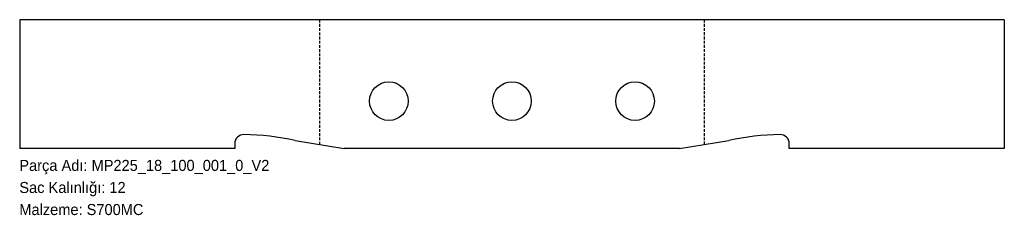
# Model space of a CAD drawing. Header units: millimetres. Extents: x 0 to 1072, y -72 to 140.
import ezdxf

# ---------------------------------------------------------------- set-up
doc = ezdxf.new("R2010")
doc.units = ezdxf.units.MM
for name, pattern in [('SLD-Katı', [0]), ('SLD-Kesik', [4.572, 3.048, -1.524]), ('SLD-Sürekli', [0])]:
    doc.linetypes.add(name, pattern=pattern)
doc.layers.add('METIN', color=96, linetype='SLD-Katı')
doc.styles.add('SLDTEXTSTYLE0', font='ARIAL.TTF', dxfattribs={"width": 0.948, "bigfont": 'bigfont'})
doc.styles.add('SLDTEXTSTYLE1', font='ARIAL.TTF', dxfattribs={"width": 0.948})

msp = doc.modelspace()

# ---------------------------------------------------------------- linework, layer by layer
at = {"color": 7, "linetype": 'SLD-Sürekli', "lineweight": 25}
for p, q in [((0.4, 140.4), (0.4, 0.4)), ((1072.1, 140.4), (0.4, 140.4)), ((1072.1, 140.4), (1072.1, 0.4)), ((234.4, 0.4), (0.4, 0.4)), ((234.4, 5.5), (234.4, 0.4)), ((300.4, 9), (353.7, 0.4)), ((718.7, 0.4), (353.7, 0.4)), ((718.7, 0.4), (772.1, 9)), ((838.1, 0.4), (838.1, 5.5)), ((1072.1, 0.4), (838.1, 0.4))]:
    msp.add_line(p, q, dxfattribs=at)
at = {"color": 7, "linetype": 'SLD-Kesik'}
for p, q in [((327.1, 4.7), (327.1, 140.4)), ((745.4, 140.4), (745.4, 4.7))]:
    msp.add_line(p, q, dxfattribs=at)
at = {"color": 7, "linetype": 'SLD-Sürekli', "lineweight": 25}
for centre in [(402.2, 51.9), (536.2, 51.9), (670.2, 51.9)]:
    msp.add_circle(centre, 21, dxfattribs=at)
for centre, radius, start, end in [((244.4, 5.5), 10, 89.3386, 180), ((241.4, -254.5), 270, 77.3777, 89.3386), ((831.1, -254.5), 270, 90.6614, 102.6223), ((828.1, 5.5), 10, 0, 90.6614)]:
    msp.add_arc(centre, radius, start, end, dxfattribs=at)

# ---------------------------------------------------------------- texts
at = {"layer": 'METIN', "char_height": 12, "attachment_point": 1}
for s, insert, style in [('Parça Adı: MP225_18_100_001_0_V2', (0, -12), 'SLDTEXTSTYLE0'), ('Sac Kalınlığı: 12', (0, -36), 'SLDTEXTSTYLE0'), ('Malzeme: S700MC', (0, -60), 'SLDTEXTSTYLE1')]:
    msp.add_mtext(s, dxfattribs=dict(at, insert=insert, style=style))

doc.saveas('drawing.dxf')
